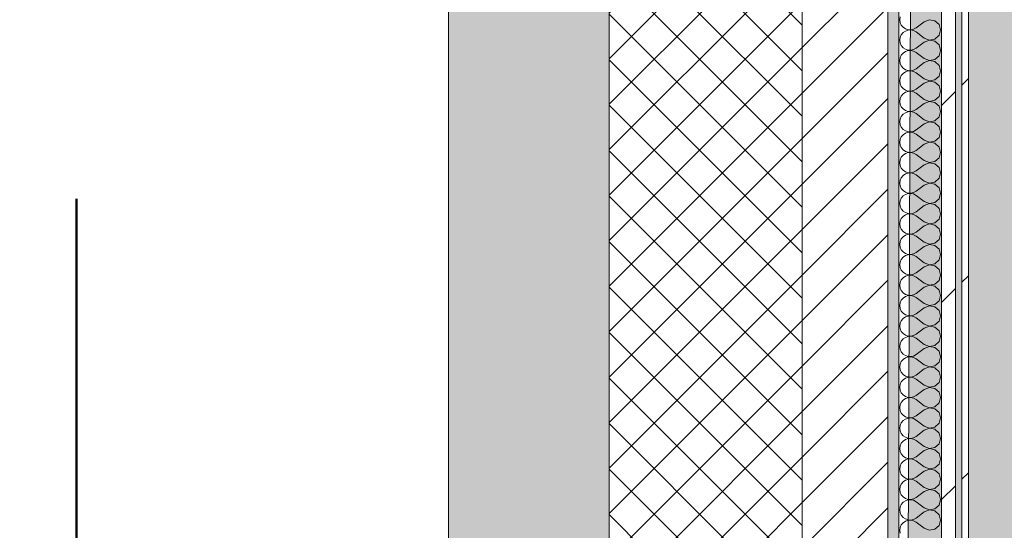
# Model space of a CAD drawing. Header units: millimetres. Extents: x -40968 to 13979, y -19284 to 4746.
# Tile 176 of 234: x -2501 to -1583, y -9943 to -9467. Entities that reach past the tile are written whole.
import ezdxf
from ezdxf.enums import TextEntityAlignment as Align

# ---------------------------------------------------------------- set-up
doc = ezdxf.new("R2010")
doc.units = ezdxf.units.MM
doc.header["$MEASUREMENT"] = 0
doc.linetypes.add('Punto & Rayas', pattern=[670.277762, 317.5, -176.388889, 0, -176.388874])
doc.linetypes.add('Wipeout_Contour', pattern=[1000, 0, -1000])
for name, color, linetype, lineweight, true_color in [('01_2D_Ambit_Pluma_Nº__242', 7, 'Continuous', 50, 0xfb0013), ('12_FAÇ_Façana_Pluma_Nº__102', 7, 'Continuous', 5, 0xcccccc), ('12_FAÇ_Façana_Pluma_Nº__174', 7, 'Continuous', 13, 0xe4ad2c), ('12_FAÇ_Façana_Pluma_Nº__176', 7, 'Continuous', 15, 0x93a0c6), ('Nuevo_05_AUX_Treball_Pluma_Nº__3', 7, 'Continuous', 5, 0xa4a4a4), ('Nuevo_08_E_Envans secs_Pluma_Nº__102', 7, 'Continuous', 5, 0xcccccc), ('Nuevo_08_E_Envans secs_Pluma_Nº__171', 171, 'Continuous', 13, 0xaaaaff), ('Nuevo_08_E_Envans secs_Pluma_Nº__177', 7, 'Continuous', 15, 0xf7e046)]:
    doc.layers.add(name, color=color, linetype=linetype, lineweight=lineweight, true_color=true_color)
for name, color, linetype in [('12_FAÇ_Façana', 7, 'Continuous'), ('Nuevo_05_AUX_Treball', 7, 'Continuous'), ('Nuevo_08_E_Envans secs', 7, 'Continuous')]:
    doc.layers.add(name, color=color, linetype=linetype)
for name, color, linetype, lineweight in [('12_FAÇ_Façana_Pluma_Nº__2', 8, 'Continuous', 5), ('12_FAÇ_Façana_Pluma_Nº__7', 7, 'Continuous', 5), ('Nuevo_08_E_Envans secs_Pluma_Nº__1', 7, 'Continuous', 5), ('Nuevo_Sellos de Zona Archicad_Pluma_Nº__1', 7, 'Continuous', 5)]:
    doc.layers.add(name, color=color, linetype=linetype, lineweight=lineweight)
doc.styles.add('Estilo_Generado_1', font='txt')
pattern_1 = [(45, (0, 0), (-183.848, 183.848), [195, -65]), (45, (7e-14, 183.85), (-183.848, 183.848), [195, -65])]

# ---------------------------------------------------------------- blocks, each defined once
blk = doc.blocks.new('Planta 2_Passadís_5_1', base_point=(-1416.7, 3400.2))
at = {"layer": 'Nuevo_05_AUX_Treball', "linetype": 'Continuous', "lineweight": 0, "true_color": 0xe5e5e5}
blk.add_hatch(color=254, dxfattribs=at).paths.add_polyline_path([(-28277.4, 3863.45), (-28277.4, 2109.55), (-1619.32, 2109.55), (-1682.64, -12338.98), (-3637.99, -12338.98), (-3641.2, -17111.12), (363.89, -17130.66), (363.89, -11988.98), (6068.89, -11988.98), (6068.89, -9207.42), (358.89, -9207.42), (358.89, 2108.94), (7332.11, 2109.55), (7331.95, 3863.45)])
at = {"layer": 'Nuevo_05_AUX_Treball_Pluma_Nº__3', "color": 253, "linetype": 'Continuous', "lineweight": 5, "true_color": 0xa4a4a4, "flags": 128}
blk.add_lwpolyline([(-28277.4, 3863.45), (-28277.4, 2109.55), (-1619.32, 2109.55), (-1682.64, -12338.98), (-3637.99, -12338.98), (-3641.2, -17111.12), (363.89, -17130.66), (363.89, -11988.98), (6068.89, -11988.98), (6068.89, -9207.42), (358.89, -9207.42), (358.89, 2108.94), (7332.11, 2109.55), (7331.95, 3863.45)], close=True, dxfattribs=at)
at = {"layer": 'Nuevo_Sellos de Zona Archicad_Pluma_Nº__1', "color": 7, "lineweight": 5, "style": 'Estilo_Generado_1'}
for tag, p in [('ROOM_NAME', (-1416.7, 3342.05)), ('ROOM_NUMBER', (-1416.7, 3117.65)), ('ROOM_AREA', (-1416.7, 2890.28))]:
    blk.add_attdef(tag, text='', height=120, dxfattribs=at).set_placement(p, align=Align.TOP_LEFT)
blk = doc.blocks.new('Muro_1_1', base_point=(-1681.11, -1193.98))
at = {"layer": '12_FAÇ_Façana_Pluma_Nº__102', "linetype": 'Continuous', "lineweight": 0, "true_color": 0xe5e5e5}
blk.add_hatch(color=254, dxfattribs=at).paths.add_polyline_path([(-2101.11, -10658.98), (-1951.11, -10658.98), (-1951.11, -7438.98), (-1971.11, -7438.98), (-1971.11, -6988.97), (-1951.11, -6988.97), (-1951.11, -1638.98), (-2101.11, -1638.98)])
at = {"layer": '12_FAÇ_Façana_Pluma_Nº__174', "linetype": 'Continuous', "lineweight": 13, "true_color": 0xe4ad2c}
h = blk.add_hatch(dxfattribs=at)
h.set_pattern_fill('SATE_Aislamiento_0001', color=42, style=0, pattern_type=2)
h.set_pattern_definition([(45, (0, 0), (-21.2132, 21.2132), []), (135, (0, 0), (21.2132, 21.2132), [])])
h.paths.add_polyline_path([(-1951.11, -7438.98), (-1951.11, -10658.98), (-1771.11, -10658.98), (-1771.11, -7438.98)])
at = {"layer": '12_FAÇ_Façana_Pluma_Nº__176', "linetype": 'Continuous', "lineweight": 0, "true_color": 0x495063}
blk.add_hatch(color=251, dxfattribs=at).paths.add_polyline_path([(-1691.11, -7438.98), (-1691.11, -10658.98), (-1681.11, -10658.98), (-1681.11, -7438.98)])
at = {"layer": '12_FAÇ_Façana_Pluma_Nº__2', "linetype": 'Continuous', "lineweight": 5}
h = blk.add_hatch(dxfattribs=at)
h.set_pattern_fill('Ceramic_0001', color=8, style=0, pattern_type=2)
h.set_pattern_definition([(45, (0, 0), (-21.2132, 21.2132), [])])
h.paths.add_polyline_path([(-1771.11, -7438.98), (-1771.11, -10658.98), (-1691.11, -10658.98), (-1691.11, -7438.98)])
at = {"layer": '12_FAÇ_Façana_Pluma_Nº__7', "color": 7, "linetype": 'Continuous', "lineweight": 5}
for p, q in [((-1951.11, -7438.98), (-1951.11, -10658.98)), ((-1771.11, -10658.98), (-1771.11, -7438.98)), ((-1691.11, -10658.98), (-1691.11, -7438.98))]:
    blk.add_line(p, q, dxfattribs=at)
at = {"layer": '12_FAÇ_Façana_Pluma_Nº__7', "color": 7, "linetype": 'Continuous', "lineweight": 5, "flags": 128}
for points in [[(-2101.11, -1638.98), (-2101.11, -10658.98)], [(-1681.11, -10658.98), (-1681.11, -7438.98)]]:
    blk.add_lwpolyline(points, dxfattribs=at)
blk = doc.blocks.new('*X372')
at = {"layer": 'Nuevo_08_E_Envans secs_Pluma_Nº__102', "color": 254, "linetype": 'Continuous', "lineweight": 5, "true_color": 0xcccccc}
for p, q in [((-1679.79, -9464.06), (-1680.16, -9466.67)), ((-1680.16, -9466.67), (-1679.79, -9469.27)), ((-1657.3, -9468.57), (-1664.92, -9474.29)), ((-1652.44, -9466.71), (-1657.3, -9468.57)), ((-1647.33, -9467.67), (-1652.44, -9466.71)), ((-1643.48, -9471.18), (-1647.33, -9467.67)), ((-1679.79, -9469.27), (-1678.73, -9471.67)), ((-1678.73, -9471.67), (-1677.06, -9473.7)), ((-1677.06, -9473.7), (-1674.89, -9475.19)), ((-1674.89, -9477.2), (-1677.06, -9478.68)), ((-1674.89, -9475.19), (-1672.4, -9476.02)), ((-1672.4, -9476.36), (-1674.89, -9477.2)), ((-1672.4, -9476.02), (-1669.78, -9476.15)), ((-1669.78, -9476.23), (-1672.4, -9476.36)), ((-1669.78, -9476.15), (-1667.22, -9475.56)), ((-1667.22, -9476.82), (-1669.78, -9476.23)), ((-1667.22, -9475.56), (-1664.92, -9474.29)), ((-1664.92, -9478.1), (-1667.22, -9476.82)), ((-1657.3, -9483.81), (-1664.92, -9478.1)), ((-1642.06, -9476.19), (-1643.48, -9471.18)), ((-1643.48, -9481.2), (-1642.06, -9476.19)), ((-1679.79, -9483.11), (-1680.16, -9485.71)), ((-1680.16, -9485.71), (-1679.79, -9488.32)), ((-1678.73, -9480.71), (-1679.79, -9483.11)), ((-1677.06, -9478.68), (-1678.73, -9480.71)), ((-1657.3, -9483.81), (-1652.44, -9485.68)), ((-1652.44, -9485.75), (-1657.3, -9487.62)), ((-1652.44, -9485.68), (-1647.33, -9484.71)), ((-1647.33, -9486.72), (-1652.44, -9485.75)), ((-1647.33, -9484.71), (-1643.48, -9481.2)), ((-1643.48, -9490.23), (-1647.33, -9486.72)), ((-1679.79, -9488.32), (-1678.73, -9490.72)), ((-1678.73, -9490.72), (-1677.06, -9492.74)), ((-1677.06, -9492.74), (-1674.89, -9494.23)), ((-1674.89, -9496.24), (-1677.06, -9497.73)), ((-1674.89, -9494.23), (-1672.4, -9495.07)), ((-1672.4, -9495.4), (-1674.89, -9496.24)), ((-1672.4, -9495.07), (-1669.78, -9495.2)), ((-1669.78, -9495.28), (-1672.4, -9495.4)), ((-1669.78, -9495.2), (-1667.22, -9494.6)), ((-1667.22, -9495.87), (-1669.78, -9495.28)), ((-1667.22, -9494.6), (-1664.92, -9493.33)), ((-1664.92, -9497.14), (-1667.22, -9495.87)), ((-1657.3, -9487.62), (-1664.92, -9493.33)), ((-1642.06, -9495.24), (-1643.48, -9490.23)), ((-1643.48, -9500.25), (-1642.06, -9495.24)), ((-1679.79, -9502.16), (-1680.16, -9504.76)), ((-1680.16, -9504.76), (-1679.79, -9507.36)), ((-1678.73, -9499.75), (-1679.79, -9502.16)), ((-1677.06, -9497.73), (-1678.73, -9499.75)), ((-1657.3, -9502.86), (-1664.92, -9497.14)), ((-1657.3, -9502.86), (-1652.44, -9504.72)), ((-1652.44, -9504.8), (-1657.3, -9506.67)), ((-1652.44, -9504.72), (-1647.33, -9503.76)), ((-1647.33, -9505.77), (-1652.44, -9504.8)), ((-1647.33, -9503.76), (-1643.48, -9500.25)), ((-1643.48, -9509.28), (-1647.33, -9505.77)), ((-1679.79, -9507.36), (-1678.73, -9509.77)), ((-1678.73, -9509.77), (-1677.06, -9511.79)), ((-1677.06, -9511.79), (-1674.89, -9513.28)), ((-1674.89, -9513.28), (-1672.4, -9514.12)), ((-1672.4, -9514.45), (-1674.89, -9515.29)), ((-1672.4, -9514.12), (-1669.78, -9514.25)), ((-1669.78, -9514.32), (-1672.4, -9514.45)), ((-1669.78, -9514.25), (-1667.22, -9513.65)), ((-1667.22, -9514.92), (-1669.78, -9514.32)), ((-1667.22, -9513.65), (-1664.92, -9512.38)), ((-1664.92, -9516.19), (-1667.22, -9514.92)), ((-1657.3, -9506.67), (-1664.92, -9512.38)), ((-1642.06, -9514.29), (-1643.48, -9509.28)), ((-1643.48, -9519.29), (-1642.06, -9514.29)), ((-1679.79, -9521.21), (-1680.16, -9523.81)), ((-1680.16, -9523.81), (-1679.79, -9526.41)), ((-1678.73, -9518.8), (-1679.79, -9521.21)), ((-1677.06, -9516.78), (-1678.73, -9518.8)), ((-1674.89, -9515.29), (-1677.06, -9516.78)), ((-1657.3, -9521.9), (-1664.92, -9516.19)), ((-1657.3, -9521.9), (-1652.44, -9523.77)), ((-1652.44, -9523.85), (-1657.3, -9525.71)), ((-1652.44, -9523.77), (-1647.33, -9522.8)), ((-1647.33, -9524.81), (-1652.44, -9523.85)), ((-1647.33, -9522.8), (-1643.48, -9519.29)), ((-1679.79, -9526.41), (-1678.73, -9528.82)), ((-1678.73, -9528.82), (-1677.06, -9530.84)), ((-1677.06, -9530.84), (-1674.89, -9532.33)), ((-1674.89, -9532.33), (-1672.4, -9533.17)), ((-1672.4, -9533.17), (-1669.78, -9533.29)), ((-1669.78, -9533.37), (-1672.4, -9533.5)), ((-1669.78, -9533.29), (-1667.22, -9532.7)), ((-1667.22, -9533.97), (-1669.78, -9533.37)), ((-1667.22, -9532.7), (-1664.92, -9531.43)), ((-1657.3, -9525.71), (-1664.92, -9531.43)), ((-1643.48, -9528.33), (-1647.33, -9524.81)), ((-1642.06, -9533.33), (-1643.48, -9528.33)), ((-1643.48, -9538.34), (-1642.06, -9533.33)), ((-1679.79, -9540.25), (-1680.16, -9542.86)), ((-1678.73, -9537.85), (-1679.79, -9540.25)), ((-1677.06, -9535.83), (-1678.73, -9537.85)), ((-1674.89, -9534.34), (-1677.06, -9535.83)), ((-1672.4, -9533.5), (-1674.89, -9534.34)), ((-1664.92, -9535.24), (-1667.22, -9533.97)), ((-1657.3, -9540.95), (-1664.92, -9535.24)), ((-1657.3, -9540.95), (-1652.44, -9542.82)), ((-1652.44, -9542.82), (-1647.33, -9541.85)), ((-1647.33, -9541.85), (-1643.48, -9538.34)), ((-1680.16, -9542.86), (-1679.79, -9545.46)), ((-1679.79, -9545.46), (-1678.73, -9547.86)), ((-1678.73, -9547.86), (-1677.06, -9549.89)), ((-1677.06, -9549.89), (-1674.89, -9551.38)), ((-1674.89, -9551.38), (-1672.4, -9552.22)), ((-1669.78, -9552.34), (-1667.22, -9551.75)), ((-1667.22, -9551.75), (-1664.92, -9550.48)), ((-1657.3, -9544.76), (-1664.92, -9550.48)), ((-1652.44, -9542.9), (-1657.3, -9544.76)), ((-1647.33, -9543.86), (-1652.44, -9542.9)), ((-1643.48, -9547.37), (-1647.33, -9543.86)), ((-1642.06, -9552.38), (-1643.48, -9547.37)), ((-1679.79, -9559.3), (-1680.16, -9561.9)), ((-1678.73, -9556.9), (-1679.79, -9559.3)), ((-1677.06, -9554.87), (-1678.73, -9556.9)), ((-1674.89, -9553.39), (-1677.06, -9554.87)), ((-1672.4, -9552.55), (-1674.89, -9553.39)), ((-1672.4, -9552.22), (-1669.78, -9552.34)), ((-1669.78, -9552.42), (-1672.4, -9552.55)), ((-1667.22, -9553.01), (-1669.78, -9552.42)), ((-1664.92, -9554.29), (-1667.22, -9553.01)), ((-1657.3, -9560), (-1664.92, -9554.29)), ((-1657.3, -9560), (-1652.44, -9561.87)), ((-1652.44, -9561.87), (-1647.33, -9560.9)), ((-1647.33, -9560.9), (-1643.48, -9557.39)), ((-1643.48, -9557.39), (-1642.06, -9552.38)), ((-1680.16, -9561.9), (-1679.79, -9564.51)), ((-1679.79, -9564.51), (-1678.73, -9566.91)), ((-1678.73, -9566.91), (-1677.06, -9568.94)), ((-1677.06, -9568.94), (-1674.89, -9570.42)), ((-1667.22, -9570.8), (-1664.92, -9569.52)), ((-1657.3, -9563.81), (-1664.92, -9569.52)), ((-1652.44, -9561.94), (-1657.3, -9563.81)), ((-1647.33, -9562.91), (-1652.44, -9561.94)), ((-1643.48, -9566.42), (-1647.33, -9562.91)), ((-1642.06, -9571.43), (-1643.48, -9566.42)), ((-1679.79, -9578.35), (-1680.16, -9580.95)), ((-1678.73, -9575.95), (-1679.79, -9578.35)), ((-1677.06, -9573.92), (-1678.73, -9575.95)), ((-1674.89, -9572.43), (-1677.06, -9573.92)), ((-1674.89, -9570.42), (-1672.4, -9571.26)), ((-1672.4, -9571.59), (-1674.89, -9572.43)), ((-1672.4, -9571.26), (-1669.78, -9571.39)), ((-1669.78, -9571.47), (-1672.4, -9571.59)), ((-1669.78, -9571.39), (-1667.22, -9570.8)), ((-1667.22, -9572.06), (-1669.78, -9571.47)), ((-1664.92, -9573.33), (-1667.22, -9572.06)), ((-1657.3, -9579.05), (-1664.92, -9573.33)), ((-1657.3, -9579.05), (-1652.44, -9580.91)), ((-1647.33, -9579.95), (-1643.48, -9576.44)), ((-1643.48, -9576.44), (-1642.06, -9571.43)), ((-1680.16, -9580.95), (-1679.79, -9583.55)), ((-1679.79, -9583.55), (-1678.73, -9585.96)), ((-1678.73, -9585.96), (-1677.06, -9587.98)), ((-1677.06, -9587.98), (-1674.89, -9589.47)), ((-1657.3, -9582.86), (-1664.92, -9588.57)), ((-1652.44, -9580.99), (-1657.3, -9582.86)), ((-1652.44, -9580.91), (-1647.33, -9579.95)), ((-1647.33, -9581.96), (-1652.44, -9580.99)), ((-1643.48, -9585.47), (-1647.33, -9581.96)), ((-1642.06, -9590.48), (-1643.48, -9585.47)), ((-1679.79, -9597.4), (-1680.16, -9600)), ((-1678.73, -9594.99), (-1679.79, -9597.4)), ((-1677.06, -9592.97), (-1678.73, -9594.99)), ((-1674.89, -9591.48), (-1677.06, -9592.97)), ((-1674.89, -9589.47), (-1672.4, -9590.31)), ((-1672.4, -9590.64), (-1674.89, -9591.48)), ((-1672.4, -9590.31), (-1669.78, -9590.44)), ((-1669.78, -9590.51), (-1672.4, -9590.64)), ((-1669.78, -9590.44), (-1667.22, -9589.84)), ((-1667.22, -9591.11), (-1669.78, -9590.51)), ((-1667.22, -9589.84), (-1664.92, -9588.57)), ((-1664.92, -9592.38), (-1667.22, -9591.11)), ((-1657.3, -9598.1), (-1664.92, -9592.38)), ((-1647.33, -9598.99), (-1643.48, -9595.48)), ((-1643.48, -9595.48), (-1642.06, -9590.48)), ((-1680.16, -9600), (-1679.79, -9602.6)), ((-1679.79, -9602.6), (-1678.73, -9605.01)), ((-1678.73, -9605.01), (-1677.06, -9607.03)), ((-1657.3, -9601.9), (-1664.92, -9607.62)), ((-1657.3, -9598.1), (-1652.44, -9599.96)), ((-1652.44, -9600.04), (-1657.3, -9601.9)), ((-1652.44, -9599.96), (-1647.33, -9598.99)), ((-1647.33, -9601.01), (-1652.44, -9600.04)), ((-1643.48, -9604.52), (-1647.33, -9601.01)), ((-1642.06, -9609.52), (-1643.48, -9604.52)), ((-1678.73, -9614.04), (-1679.79, -9616.45)), ((-1677.06, -9612.02), (-1678.73, -9614.04)), ((-1677.06, -9607.03), (-1674.89, -9608.52)), ((-1674.89, -9610.53), (-1677.06, -9612.02)), ((-1674.89, -9608.52), (-1672.4, -9609.36)), ((-1672.4, -9609.69), (-1674.89, -9610.53)), ((-1672.4, -9609.36), (-1669.78, -9609.49)), ((-1669.78, -9609.56), (-1672.4, -9609.69)), ((-1669.78, -9609.49), (-1667.22, -9608.89)), ((-1667.22, -9610.16), (-1669.78, -9609.56)), ((-1667.22, -9608.89), (-1664.92, -9607.62)), ((-1664.92, -9611.43), (-1667.22, -9610.16)), ((-1657.3, -9617.14), (-1664.92, -9611.43)), ((-1647.33, -9618.04), (-1643.48, -9614.53)), ((-1643.48, -9614.53), (-1642.06, -9609.52)), ((-1679.79, -9616.45), (-1680.16, -9619.05)), ((-1680.16, -9619.05), (-1679.79, -9621.65)), ((-1679.79, -9621.65), (-1678.73, -9624.05)), ((-1678.73, -9624.05), (-1677.06, -9626.08)), ((-1657.3, -9620.95), (-1664.92, -9626.67)), ((-1657.3, -9617.14), (-1652.44, -9619.01)), ((-1652.44, -9619.09), (-1657.3, -9620.95)), ((-1652.44, -9619.01), (-1647.33, -9618.04)), ((-1647.33, -9620.05), (-1652.44, -9619.09)), ((-1643.48, -9623.56), (-1647.33, -9620.05)), ((-1642.06, -9628.57), (-1643.48, -9623.56)), ((-1678.73, -9633.09), (-1679.79, -9635.49)), ((-1677.06, -9631.06), (-1678.73, -9633.09)), ((-1677.06, -9626.08), (-1674.89, -9627.57)), ((-1674.89, -9629.58), (-1677.06, -9631.06)), ((-1674.89, -9627.57), (-1672.4, -9628.41)), ((-1672.4, -9628.74), (-1674.89, -9629.58)), ((-1672.4, -9628.41), (-1669.78, -9628.53)), ((-1669.78, -9628.61), (-1672.4, -9628.74)), ((-1669.78, -9628.53), (-1667.22, -9627.94)), ((-1667.22, -9629.2), (-1669.78, -9628.61)), ((-1667.22, -9627.94), (-1664.92, -9626.67)), ((-1664.92, -9630.48), (-1667.22, -9629.2)), ((-1657.3, -9636.19), (-1664.92, -9630.48)), ((-1647.33, -9637.09), (-1643.48, -9633.58)), ((-1643.48, -9633.58), (-1642.06, -9628.57)), ((-1679.79, -9635.49), (-1680.16, -9638.1)), ((-1680.16, -9638.1), (-1679.79, -9640.7)), ((-1679.79, -9640.7), (-1678.73, -9643.1)), ((-1678.73, -9643.1), (-1677.06, -9645.13)), ((-1657.3, -9640), (-1664.92, -9645.71)), ((-1657.3, -9636.19), (-1652.44, -9638.06)), ((-1652.44, -9638.13), (-1657.3, -9640)), ((-1652.44, -9638.06), (-1647.33, -9637.09)), ((-1647.33, -9639.1), (-1652.44, -9638.13)), ((-1643.48, -9642.61), (-1647.33, -9639.1)), ((-1642.06, -9647.62), (-1643.48, -9642.61)), ((-1678.73, -9652.14), (-1679.79, -9654.54)), ((-1677.06, -9650.11), (-1678.73, -9652.14)), ((-1677.06, -9645.13), (-1674.89, -9646.61)), ((-1674.89, -9648.62), (-1677.06, -9650.11)), ((-1674.89, -9646.61), (-1672.4, -9647.45)), ((-1672.4, -9647.78), (-1674.89, -9648.62)), ((-1672.4, -9647.45), (-1669.78, -9647.58)), ((-1669.78, -9647.66), (-1672.4, -9647.78)), ((-1669.78, -9647.58), (-1667.22, -9646.99)), ((-1667.22, -9648.25), (-1669.78, -9647.66)), ((-1667.22, -9646.99), (-1664.92, -9645.71)), ((-1664.92, -9649.52), (-1667.22, -9648.25)), ((-1657.3, -9655.24), (-1664.92, -9649.52)), ((-1647.33, -9656.14), (-1643.48, -9652.63)), ((-1643.48, -9652.63), (-1642.06, -9647.62)), ((-1679.79, -9654.54), (-1680.16, -9657.14)), ((-1680.16, -9657.14), (-1679.79, -9659.75)), ((-1679.79, -9659.75), (-1678.73, -9662.15)), ((-1657.3, -9659.05), (-1664.92, -9664.76)), ((-1657.3, -9655.24), (-1652.44, -9657.1)), ((-1652.44, -9657.18), (-1657.3, -9659.05)), ((-1652.44, -9657.1), (-1647.33, -9656.14)), ((-1647.33, -9658.15), (-1652.44, -9657.18)), ((-1643.48, -9661.66), (-1647.33, -9658.15)), ((-1642.06, -9666.67), (-1643.48, -9661.66)), ((-1678.73, -9671.18), (-1679.79, -9673.59)), ((-1678.73, -9662.15), (-1677.06, -9664.17)), ((-1677.06, -9669.16), (-1678.73, -9671.18)), ((-1677.06, -9664.17), (-1674.89, -9665.66)), ((-1674.89, -9667.67), (-1677.06, -9669.16)), ((-1674.89, -9665.66), (-1672.4, -9666.5)), ((-1672.4, -9666.83), (-1674.89, -9667.67)), ((-1672.4, -9666.5), (-1669.78, -9666.63)), ((-1669.78, -9666.71), (-1672.4, -9666.83)), ((-1669.78, -9666.63), (-1667.22, -9666.03)), ((-1667.22, -9667.3), (-1669.78, -9666.71)), ((-1667.22, -9666.03), (-1664.92, -9664.76)), ((-1664.92, -9668.57), (-1667.22, -9667.3)), ((-1657.3, -9674.29), (-1664.92, -9668.57)), ((-1643.48, -9671.67), (-1642.06, -9666.67)), ((-1679.79, -9673.59), (-1680.16, -9676.19)), ((-1680.16, -9676.19), (-1679.79, -9678.79)), ((-1679.79, -9678.79), (-1678.73, -9681.2)), ((-1657.3, -9678.1), (-1664.92, -9683.81)), ((-1657.3, -9674.29), (-1652.44, -9676.15)), ((-1652.44, -9676.23), (-1657.3, -9678.1)), ((-1652.44, -9676.15), (-1647.33, -9675.19)), ((-1647.33, -9677.2), (-1652.44, -9676.23)), ((-1647.33, -9675.19), (-1643.48, -9671.67)), ((-1643.48, -9680.71), (-1647.33, -9677.2)), ((-1678.73, -9681.2), (-1677.06, -9683.22)), ((-1677.06, -9688.21), (-1678.73, -9690.23)), ((-1677.06, -9683.22), (-1674.89, -9684.71)), ((-1674.89, -9686.72), (-1677.06, -9688.21)), ((-1674.89, -9684.71), (-1672.4, -9685.55)), ((-1672.4, -9685.88), (-1674.89, -9686.72)), ((-1672.4, -9685.55), (-1669.78, -9685.68)), ((-1669.78, -9685.75), (-1672.4, -9685.88)), ((-1669.78, -9685.68), (-1667.22, -9685.08)), ((-1667.22, -9686.35), (-1669.78, -9685.75)), ((-1667.22, -9685.08), (-1664.92, -9683.81)), ((-1664.92, -9687.62), (-1667.22, -9686.35)), ((-1657.3, -9693.33), (-1664.92, -9687.62)), ((-1642.06, -9685.71), (-1643.48, -9680.71)), ((-1643.48, -9690.72), (-1642.06, -9685.71)), ((-1679.79, -9692.64), (-1680.16, -9695.24)), ((-1680.16, -9695.24), (-1679.79, -9697.84)), ((-1678.73, -9690.23), (-1679.79, -9692.64)), ((-1679.79, -9697.84), (-1678.73, -9700.25)), ((-1657.3, -9697.14), (-1664.92, -9702.86)), ((-1657.3, -9693.33), (-1652.44, -9695.2)), ((-1652.44, -9695.28), (-1657.3, -9697.14)), ((-1652.44, -9695.2), (-1647.33, -9694.23)), ((-1647.33, -9696.24), (-1652.44, -9695.28)), ((-1647.33, -9694.23), (-1643.48, -9690.72)), ((-1643.48, -9699.75), (-1647.33, -9696.24)), ((-1678.73, -9700.25), (-1677.06, -9702.27)), ((-1677.06, -9707.26), (-1678.73, -9709.28)), ((-1677.06, -9702.27), (-1674.89, -9703.76)), ((-1674.89, -9705.77), (-1677.06, -9707.26)), ((-1674.89, -9703.76), (-1672.4, -9704.6)), ((-1672.4, -9704.93), (-1674.89, -9705.77)), ((-1672.4, -9704.6), (-1669.78, -9704.72)), ((-1669.78, -9704.8), (-1672.4, -9704.93)), ((-1669.78, -9704.72), (-1667.22, -9704.13)), ((-1667.22, -9705.4), (-1669.78, -9704.8)), ((-1667.22, -9704.13), (-1664.92, -9702.86)), ((-1664.92, -9706.67), (-1667.22, -9705.4)), ((-1657.3, -9712.38), (-1664.92, -9706.67)), ((-1642.06, -9704.76), (-1643.48, -9699.75)), ((-1643.48, -9709.77), (-1642.06, -9704.76)), ((-1679.79, -9711.68), (-1680.16, -9714.29)), ((-1680.16, -9714.29), (-1679.79, -9716.89)), ((-1678.73, -9709.28), (-1679.79, -9711.68)), ((-1679.79, -9716.89), (-1678.73, -9719.29)), ((-1657.3, -9716.19), (-1664.92, -9721.9)), ((-1657.3, -9712.38), (-1652.44, -9714.25)), ((-1652.44, -9714.32), (-1657.3, -9716.19)), ((-1652.44, -9714.25), (-1647.33, -9713.28)), ((-1647.33, -9715.29), (-1652.44, -9714.32)), ((-1647.33, -9713.28), (-1643.48, -9709.77)), ((-1643.48, -9718.8), (-1647.33, -9715.29)), ((-1678.73, -9719.29), (-1677.06, -9721.32)), ((-1677.06, -9721.32), (-1674.89, -9722.8)), ((-1674.89, -9724.81), (-1677.06, -9726.3)), ((-1674.89, -9722.8), (-1672.4, -9723.64)), ((-1672.4, -9723.98), (-1674.89, -9724.81)), ((-1672.4, -9723.64), (-1669.78, -9723.77)), ((-1669.78, -9723.85), (-1672.4, -9723.98)), ((-1669.78, -9723.77), (-1667.22, -9723.18)), ((-1667.22, -9724.44), (-1669.78, -9723.85)), ((-1667.22, -9723.18), (-1664.92, -9721.9)), ((-1664.92, -9725.71), (-1667.22, -9724.44)), ((-1657.3, -9731.43), (-1664.92, -9725.71)), ((-1642.06, -9723.81), (-1643.48, -9718.8)), ((-1643.48, -9728.82), (-1642.06, -9723.81)), ((-1679.79, -9730.73), (-1680.16, -9733.33)), ((-1680.16, -9733.33), (-1679.79, -9735.94)), ((-1678.73, -9728.33), (-1679.79, -9730.73)), ((-1677.06, -9726.3), (-1678.73, -9728.33)), ((-1657.3, -9735.24), (-1664.92, -9740.95)), ((-1657.3, -9731.43), (-1652.44, -9733.29)), ((-1652.44, -9733.37), (-1657.3, -9735.24)), ((-1652.44, -9733.29), (-1647.33, -9732.33)), ((-1647.33, -9734.34), (-1652.44, -9733.37)), ((-1647.33, -9732.33), (-1643.48, -9728.82)), ((-1643.48, -9737.85), (-1647.33, -9734.34)), ((-1679.79, -9735.94), (-1678.73, -9738.34)), ((-1678.73, -9738.34), (-1677.06, -9740.36)), ((-1677.06, -9740.36), (-1674.89, -9741.85)), ((-1674.89, -9743.86), (-1677.06, -9745.35)), ((-1674.89, -9741.85), (-1672.4, -9742.69)), ((-1672.4, -9743.02), (-1674.89, -9743.86)), ((-1672.4, -9742.69), (-1669.78, -9742.82)), ((-1669.78, -9742.9), (-1672.4, -9743.02)), ((-1669.78, -9742.82), (-1667.22, -9742.22)), ((-1667.22, -9743.49), (-1669.78, -9742.9)), ((-1667.22, -9742.22), (-1664.92, -9740.95)), ((-1664.92, -9744.76), (-1667.22, -9743.49)), ((-1642.06, -9742.86), (-1643.48, -9737.85)), ((-1643.48, -9747.86), (-1642.06, -9742.86)), ((-1679.79, -9749.78), (-1680.16, -9752.38)), ((-1680.16, -9752.38), (-1679.79, -9754.98)), ((-1678.73, -9747.37), (-1679.79, -9749.78)), ((-1677.06, -9745.35), (-1678.73, -9747.37)), ((-1657.3, -9750.48), (-1664.92, -9744.76)), ((-1657.3, -9750.48), (-1652.44, -9752.34)), ((-1652.44, -9752.42), (-1657.3, -9754.29)), ((-1652.44, -9752.34), (-1647.33, -9751.38)), ((-1647.33, -9753.39), (-1652.44, -9752.42)), ((-1647.33, -9751.38), (-1643.48, -9747.86)), ((-1643.48, -9756.9), (-1647.33, -9753.39)), ((-1679.79, -9754.98), (-1678.73, -9757.39)), ((-1678.73, -9757.39), (-1677.06, -9759.41)), ((-1677.06, -9759.41), (-1674.89, -9760.9)), ((-1674.89, -9762.91), (-1677.06, -9764.4)), ((-1674.89, -9760.9), (-1672.4, -9761.74)), ((-1672.4, -9762.07), (-1674.89, -9762.91)), ((-1672.4, -9761.74), (-1669.78, -9761.87)), ((-1669.78, -9761.94), (-1672.4, -9762.07)), ((-1669.78, -9761.87), (-1667.22, -9761.27)), ((-1667.22, -9762.54), (-1669.78, -9761.94)), ((-1667.22, -9761.27), (-1664.92, -9760)), ((-1664.92, -9763.81), (-1667.22, -9762.54)), ((-1657.3, -9754.29), (-1664.92, -9760)), ((-1642.06, -9761.9), (-1643.48, -9756.9)), ((-1643.48, -9766.91), (-1642.06, -9761.9)), ((-1679.79, -9768.83), (-1680.16, -9771.43)), ((-1680.16, -9771.43), (-1679.79, -9774.03)), ((-1678.73, -9766.42), (-1679.79, -9768.83)), ((-1677.06, -9764.4), (-1678.73, -9766.42)), ((-1657.3, -9769.52), (-1664.92, -9763.81)), ((-1657.3, -9769.52), (-1652.44, -9771.39)), ((-1652.44, -9771.47), (-1657.3, -9773.33)), ((-1652.44, -9771.39), (-1647.33, -9770.42)), ((-1647.33, -9772.43), (-1652.44, -9771.47)), ((-1647.33, -9770.42), (-1643.48, -9766.91)), ((-1679.79, -9774.03), (-1678.73, -9776.44)), ((-1678.73, -9776.44), (-1677.06, -9778.46)), ((-1677.06, -9778.46), (-1674.89, -9779.95)), ((-1674.89, -9779.95), (-1672.4, -9780.79)), ((-1672.4, -9781.12), (-1674.89, -9781.96)), ((-1672.4, -9780.79), (-1669.78, -9780.91)), ((-1669.78, -9780.99), (-1672.4, -9781.12)), ((-1669.78, -9780.91), (-1667.22, -9780.32)), ((-1667.22, -9781.59), (-1669.78, -9780.99)), ((-1667.22, -9780.32), (-1664.92, -9779.05)), ((-1657.3, -9773.33), (-1664.92, -9779.05)), ((-1643.48, -9775.95), (-1647.33, -9772.43)), ((-1642.06, -9780.95), (-1643.48, -9775.95)), ((-1643.48, -9785.96), (-1642.06, -9780.95)), ((-1679.79, -9787.87), (-1680.16, -9790.48)), ((-1680.16, -9790.48), (-1679.79, -9793.08)), ((-1678.73, -9785.47), (-1679.79, -9787.87)), ((-1677.06, -9783.45), (-1678.73, -9785.47)), ((-1674.89, -9781.96), (-1677.06, -9783.45)), ((-1664.92, -9782.86), (-1667.22, -9781.59)), ((-1657.3, -9788.57), (-1664.92, -9782.86)), ((-1657.3, -9788.57), (-1652.44, -9790.44)), ((-1652.44, -9790.51), (-1657.3, -9792.38)), ((-1652.44, -9790.44), (-1647.33, -9789.47)), ((-1647.33, -9791.48), (-1652.44, -9790.51)), ((-1647.33, -9789.47), (-1643.48, -9785.96)), ((-1679.79, -9793.08), (-1678.73, -9795.48)), ((-1678.73, -9795.48), (-1677.06, -9797.51)), ((-1677.06, -9797.51), (-1674.89, -9798.99)), ((-1674.89, -9798.99), (-1672.4, -9799.83)), ((-1669.78, -9799.96), (-1667.22, -9799.37)), ((-1667.22, -9799.37), (-1664.92, -9798.1)), ((-1657.3, -9792.38), (-1664.92, -9798.1)), ((-1643.48, -9794.99), (-1647.33, -9791.48)), ((-1642.06, -9800), (-1643.48, -9794.99)), ((-1679.79, -9806.92), (-1680.16, -9809.52)), ((-1678.73, -9804.52), (-1679.79, -9806.92)), ((-1677.06, -9802.49), (-1678.73, -9804.52)), ((-1674.89, -9801.01), (-1677.06, -9802.49)), ((-1672.4, -9800.17), (-1674.89, -9801.01)), ((-1672.4, -9799.83), (-1669.78, -9799.96)), ((-1669.78, -9800.04), (-1672.4, -9800.17)), ((-1667.22, -9800.63), (-1669.78, -9800.04)), ((-1664.92, -9801.9), (-1667.22, -9800.63)), ((-1657.3, -9807.62), (-1664.92, -9801.9)), ((-1657.3, -9807.62), (-1652.44, -9809.49)), ((-1652.44, -9809.49), (-1647.33, -9808.52)), ((-1647.33, -9808.52), (-1643.48, -9805.01)), ((-1643.48, -9805.01), (-1642.06, -9800)), ((-1680.16, -9809.52), (-1679.79, -9812.13)), ((-1679.79, -9812.13), (-1678.73, -9814.53)), ((-1678.73, -9814.53), (-1677.06, -9816.55)), ((-1677.06, -9816.55), (-1674.89, -9818.04)), ((-1674.89, -9818.04), (-1672.4, -9818.88)), ((-1667.22, -9818.41), (-1664.92, -9817.14)), ((-1657.3, -9811.43), (-1664.92, -9817.14)), ((-1652.44, -9809.56), (-1657.3, -9811.43)), ((-1647.33, -9810.53), (-1652.44, -9809.56)), ((-1643.48, -9814.04), (-1647.33, -9810.53)), ((-1642.06, -9819.05), (-1643.48, -9814.04)), ((-1679.79, -9825.97), (-1680.16, -9828.57)), ((-1678.73, -9823.56), (-1679.79, -9825.97)), ((-1677.06, -9821.54), (-1678.73, -9823.56)), ((-1674.89, -9820.05), (-1677.06, -9821.54)), ((-1672.4, -9819.21), (-1674.89, -9820.05)), ((-1672.4, -9818.88), (-1669.78, -9819.01)), ((-1669.78, -9819.09), (-1672.4, -9819.21)), ((-1669.78, -9819.01), (-1667.22, -9818.41)), ((-1667.22, -9819.68), (-1669.78, -9819.09)), ((-1664.92, -9820.95), (-1667.22, -9819.68)), ((-1657.3, -9826.67), (-1664.92, -9820.95)), ((-1657.3, -9826.67), (-1652.44, -9828.53)), ((-1647.33, -9827.57), (-1643.48, -9824.05)), ((-1643.48, -9824.05), (-1642.06, -9819.05)), ((-1680.16, -9828.57), (-1679.79, -9831.17)), ((-1679.79, -9831.17), (-1678.73, -9833.58)), ((-1678.73, -9833.58), (-1677.06, -9835.6)), ((-1677.06, -9835.6), (-1674.89, -9837.09)), ((-1667.22, -9837.46), (-1664.92, -9836.19)), ((-1657.3, -9830.48), (-1664.92, -9836.19)), ((-1652.44, -9828.61), (-1657.3, -9830.48)), ((-1652.44, -9828.53), (-1647.33, -9827.57)), ((-1647.33, -9829.58), (-1652.44, -9828.61)), ((-1643.48, -9833.09), (-1647.33, -9829.58)), ((-1642.06, -9838.1), (-1643.48, -9833.09)), ((-1679.79, -9845.02), (-1680.16, -9847.62)), ((-1678.73, -9842.61), (-1679.79, -9845.02)), ((-1677.06, -9840.59), (-1678.73, -9842.61)), ((-1674.89, -9839.1), (-1677.06, -9840.59)), ((-1674.89, -9837.09), (-1672.4, -9837.93)), ((-1672.4, -9838.26), (-1674.89, -9839.1)), ((-1672.4, -9837.93), (-1669.78, -9838.06)), ((-1669.78, -9838.13), (-1672.4, -9838.26)), ((-1669.78, -9838.06), (-1667.22, -9837.46)), ((-1667.22, -9838.73), (-1669.78, -9838.13)), ((-1664.92, -9840), (-1667.22, -9838.73)), ((-1657.3, -9845.71), (-1664.92, -9840)), ((-1647.33, -9846.61), (-1643.48, -9843.1)), ((-1643.48, -9843.1), (-1642.06, -9838.1)), ((-1680.16, -9847.62), (-1679.79, -9850.22)), ((-1679.79, -9850.22), (-1678.73, -9852.63)), ((-1678.73, -9852.63), (-1677.06, -9854.65)), ((-1677.06, -9854.65), (-1674.89, -9856.14)), ((-1657.3, -9849.52), (-1664.92, -9855.24)), ((-1657.3, -9845.71), (-1652.44, -9847.58)), ((-1652.44, -9847.66), (-1657.3, -9849.52)), ((-1652.44, -9847.58), (-1647.33, -9846.61)), ((-1647.33, -9848.62), (-1652.44, -9847.66)), ((-1643.48, -9852.14), (-1647.33, -9848.62)), ((-1642.06, -9857.14), (-1643.48, -9852.14)), ((-1678.73, -9861.66), (-1679.79, -9864.06)), ((-1677.06, -9859.64), (-1678.73, -9861.66)), ((-1674.89, -9858.15), (-1677.06, -9859.64)), ((-1674.89, -9856.14), (-1672.4, -9856.98)), ((-1672.4, -9857.31), (-1674.89, -9858.15)), ((-1672.4, -9856.98), (-1669.78, -9857.1)), ((-1669.78, -9857.18), (-1672.4, -9857.31)), ((-1669.78, -9857.1), (-1667.22, -9856.51)), ((-1667.22, -9857.78), (-1669.78, -9857.18)), ((-1667.22, -9856.51), (-1664.92, -9855.24)), ((-1664.92, -9859.05), (-1667.22, -9857.78)), ((-1657.3, -9864.76), (-1664.92, -9859.05)), ((-1647.33, -9865.66), (-1643.48, -9862.15)), ((-1643.48, -9862.15), (-1642.06, -9857.14)), ((-1679.79, -9864.06), (-1680.16, -9866.67)), ((-1680.16, -9866.67), (-1679.79, -9869.27)), ((-1679.79, -9869.27), (-1678.73, -9871.67)), ((-1678.73, -9871.67), (-1677.06, -9873.7)), ((-1657.3, -9868.57), (-1664.92, -9874.29)), ((-1657.3, -9864.76), (-1652.44, -9866.63)), ((-1652.44, -9866.71), (-1657.3, -9868.57)), ((-1652.44, -9866.63), (-1647.33, -9865.66)), ((-1647.33, -9867.67), (-1652.44, -9866.71)), ((-1643.48, -9871.18), (-1647.33, -9867.67)), ((-1642.06, -9876.19), (-1643.48, -9871.18)), ((-1678.73, -9880.71), (-1679.79, -9883.11)), ((-1677.06, -9878.68), (-1678.73, -9880.71)), ((-1677.06, -9873.7), (-1674.89, -9875.19)), ((-1674.89, -9877.2), (-1677.06, -9878.68)), ((-1674.89, -9875.19), (-1672.4, -9876.02)), ((-1672.4, -9876.36), (-1674.89, -9877.2)), ((-1672.4, -9876.02), (-1669.78, -9876.15)), ((-1669.78, -9876.23), (-1672.4, -9876.36)), ((-1669.78, -9876.15), (-1667.22, -9875.56)), ((-1667.22, -9876.82), (-1669.78, -9876.23)), ((-1667.22, -9875.56), (-1664.92, -9874.29)), ((-1664.92, -9878.1), (-1667.22, -9876.82)), ((-1657.3, -9883.81), (-1664.92, -9878.1)), ((-1647.33, -9884.71), (-1643.48, -9881.2)), ((-1643.48, -9881.2), (-1642.06, -9876.19)), ((-1679.79, -9883.11), (-1680.16, -9885.71)), ((-1680.16, -9885.71), (-1679.79, -9888.32)), ((-1679.79, -9888.32), (-1678.73, -9890.72)), ((-1678.73, -9890.72), (-1677.06, -9892.74)), ((-1657.3, -9887.62), (-1664.92, -9893.33)), ((-1657.3, -9883.81), (-1652.44, -9885.68)), ((-1652.44, -9885.75), (-1657.3, -9887.62)), ((-1652.44, -9885.68), (-1647.33, -9884.71)), ((-1647.33, -9886.72), (-1652.44, -9885.75)), ((-1643.48, -9890.23), (-1647.33, -9886.72)), ((-1642.06, -9895.24), (-1643.48, -9890.23)), ((-1678.73, -9899.75), (-1679.79, -9902.16)), ((-1677.06, -9897.73), (-1678.73, -9899.75)), ((-1677.06, -9892.74), (-1674.89, -9894.23)), ((-1674.89, -9896.24), (-1677.06, -9897.73)), ((-1674.89, -9894.23), (-1672.4, -9895.07)), ((-1672.4, -9895.4), (-1674.89, -9896.24)), ((-1672.4, -9895.07), (-1669.78, -9895.2)), ((-1669.78, -9895.28), (-1672.4, -9895.4)), ((-1669.78, -9895.2), (-1667.22, -9894.6)), ((-1667.22, -9895.87), (-1669.78, -9895.28)), ((-1667.22, -9894.6), (-1664.92, -9893.33)), ((-1664.92, -9897.14), (-1667.22, -9895.87)), ((-1657.3, -9902.86), (-1664.92, -9897.14)), ((-1647.33, -9903.76), (-1643.48, -9900.25)), ((-1643.48, -9900.25), (-1642.06, -9895.24)), ((-1679.79, -9902.16), (-1680.16, -9904.76)), ((-1680.16, -9904.76), (-1679.79, -9907.36)), ((-1679.79, -9907.36), (-1678.73, -9909.77)), ((-1678.73, -9909.77), (-1677.06, -9911.79)), ((-1657.3, -9906.67), (-1664.92, -9912.38)), ((-1657.3, -9902.86), (-1652.44, -9904.72)), ((-1652.44, -9904.8), (-1657.3, -9906.67)), ((-1652.44, -9904.72), (-1647.33, -9903.76)), ((-1647.33, -9905.77), (-1652.44, -9904.8)), ((-1643.48, -9909.28), (-1647.33, -9905.77)), ((-1642.06, -9914.29), (-1643.48, -9909.28)), ((-1678.73, -9918.8), (-1679.79, -9921.21)), ((-1677.06, -9916.78), (-1678.73, -9918.8)), ((-1677.06, -9911.79), (-1674.89, -9913.28)), ((-1674.89, -9915.29), (-1677.06, -9916.78)), ((-1674.89, -9913.28), (-1672.4, -9914.12)), ((-1672.4, -9914.45), (-1674.89, -9915.29)), ((-1672.4, -9914.12), (-1669.78, -9914.25)), ((-1669.78, -9914.32), (-1672.4, -9914.45)), ((-1669.78, -9914.25), (-1667.22, -9913.65)), ((-1667.22, -9914.92), (-1669.78, -9914.32)), ((-1667.22, -9913.65), (-1664.92, -9912.38)), ((-1664.92, -9916.19), (-1667.22, -9914.92)), ((-1657.3, -9921.9), (-1664.92, -9916.19)), ((-1643.48, -9919.29), (-1642.06, -9914.29)), ((-1679.79, -9921.21), (-1680.16, -9923.81)), ((-1680.16, -9923.81), (-1679.79, -9926.41)), ((-1679.79, -9926.41), (-1678.73, -9928.82)), ((-1657.3, -9925.71), (-1664.92, -9931.43)), ((-1657.3, -9921.9), (-1652.44, -9923.77)), ((-1652.44, -9923.85), (-1657.3, -9925.71)), ((-1652.44, -9923.77), (-1647.33, -9922.8)), ((-1647.33, -9924.81), (-1652.44, -9923.85)), ((-1647.33, -9922.8), (-1643.48, -9919.29)), ((-1643.48, -9928.33), (-1647.33, -9924.81)), ((-1642.06, -9933.33), (-1643.48, -9928.33)), ((-1678.73, -9928.82), (-1677.06, -9930.84)), ((-1677.06, -9935.83), (-1678.73, -9937.85)), ((-1677.06, -9930.84), (-1674.89, -9932.33)), ((-1674.89, -9934.34), (-1677.06, -9935.83)), ((-1674.89, -9932.33), (-1672.4, -9933.17)), ((-1672.4, -9933.5), (-1674.89, -9934.34)), ((-1672.4, -9933.17), (-1669.78, -9933.29)), ((-1669.78, -9933.37), (-1672.4, -9933.5)), ((-1669.78, -9933.29), (-1667.22, -9932.7)), ((-1667.22, -9933.97), (-1669.78, -9933.37)), ((-1667.22, -9932.7), (-1664.92, -9931.43)), ((-1664.92, -9935.24), (-1667.22, -9933.97)), ((-1657.3, -9940.95), (-1664.92, -9935.24)), ((-1643.48, -9938.34), (-1642.06, -9933.33)), ((-1679.79, -9940.25), (-1680.16, -9942.86)), ((-1680.16, -9942.86), (-1679.79, -9945.46)), ((-1678.73, -9937.85), (-1679.79, -9940.25)), ((-1657.3, -9940.95), (-1652.44, -9942.82)), ((-1652.44, -9942.82), (-1647.33, -9941.85)), ((-1647.33, -9941.85), (-1643.48, -9938.34))]:
    blk.add_line(p, q, dxfattribs=at)
blk = doc.blocks.new('Muro_122_1', base_point=(-1616.11, -10658.98))
at = {"layer": 'Nuevo_08_E_Envans secs_Pluma_Nº__1', "color": 7, "linetype": 'Continuous', "lineweight": 5, "flags": 128}
blk.add_lwpolyline([(-1681.11, -7438.98), (-1681.11, -10658.98)], dxfattribs=at)
at = {"color": 254, "linetype": 'Wipeout_Contour', "lineweight": 0, "ltscale": 36800.017837}
blk.add_wipeout([(-1628.11, -10658.98), (-1628.11, -7438.98), (-1641.11, -7438.98), (-1641.11, -10658.98)], dxfattribs=at).dxf.layer = 'Nuevo_08_E_Envans secs'
at = {"color": 254, "linetype": 'Wipeout_Contour', "lineweight": 0, "ltscale": 36788.711064}
blk.add_wipeout([(-1616.11, -10658.98), (-1616.11, -7438.98), (-1622.11, -7438.98), (-1622.11, -10658.98)], dxfattribs=at).dxf.layer = 'Nuevo_08_E_Envans secs'
at = {"layer": 'Nuevo_08_E_Envans secs_Pluma_Nº__171', "linetype": 'Continuous', "lineweight": 13, "true_color": 0xaaaaff}
h = blk.add_hatch(dxfattribs=at)
h.set_pattern_fill('Panellat_HPL_0001', color=161, style=0, pattern_type=2)
h.set_pattern_definition(pattern_1)
h.paths.add_polyline_path([(-1616.11, -10658.98), (-1616.11, -7438.98), (-1622.11, -7438.98), (-1622.11, -10658.98)])
at = {"layer": 'Nuevo_08_E_Envans secs_Pluma_Nº__177', "linetype": 'Continuous', "lineweight": 15, "true_color": 0xf7e046}
h = blk.add_hatch(dxfattribs=at)
h.set_pattern_fill('Panellat_HPL_0001', color=53, style=0, pattern_type=2)
h.set_pattern_definition(pattern_1)
h.paths.add_polyline_path([(-1628.11, -10658.98), (-1628.11, -7438.98), (-1641.11, -7438.98), (-1641.11, -10658.98)])
at = {"layer": 'Nuevo_08_E_Envans secs_Pluma_Nº__1', "color": 7, "linetype": 'Continuous', "lineweight": 5}
for p, q in [((-1641.11, -10658.98), (-1641.11, -7438.98)), ((-1628.11, -10658.98), (-1628.11, -7438.98)), ((-1622.11, -10658.98), (-1622.11, -7438.98))]:
    blk.add_line(p, q, dxfattribs=at)
at = {"layer": 'Nuevo_08_E_Envans secs_Pluma_Nº__1', "color": 7, "linetype": 'Continuous', "lineweight": 5, "flags": 128}
blk.add_lwpolyline([(-1616.11, -10658.98), (-1616.11, -7438.98)], dxfattribs=at)
at = {"layer": 'Nuevo_08_E_Envans secs', "color": 7, "lineweight": 20}
blk.add_blockref('*X372', (0, 0), dxfattribs=at)

msp = doc.modelspace()

# ---------------------------------------------------------------- linework, layer by layer
at = {"layer": '01_2D_Ambit_Pluma_Nº__242', "color": 1, "linetype": 'Punto & Rayas', "lineweight": 50, "true_color": 0xfb0013, "flags": 128}
msp.add_lwpolyline([(-28500.02, 1816.8), (-28500.02, 4745.93), (7879.57, 4745.93), (7879.57, -1396.87), (6474.15, -1396.87), (6474.15, -11392.72), (6916.3, -11392.72), (6916.3, -17756.6), (-3932.28, -17756.6), (-3932.28, -11834.88), (-2447.9, -11834.88), (-2447.9, -2249.59), (-23311.17, -2249.59), (-23311.17, 1816.8)], close=True, dxfattribs=at)
at = {"layer": 'Nuevo_05_AUX_Treball', "color": 254, "linetype": 'Continuous', "lineweight": 0, "true_color": 0xe5e5e5, "flags": 128}
msp.add_lwpolyline([(-28277.4, 3863.45), (-28277.4, 2109.55), (-1619.32, 2109.55), (-1682.64, -12338.98), (-3637.99, -12338.98), (-3641.2, -17111.12), (363.89, -17130.66), (363.89, -11988.98), (6068.89, -11988.98), (6068.89, -9207.42), (358.89, -9207.42), (358.89, 2108.94), (7332.11, 2109.55), (7331.95, 3863.45)], close=True, dxfattribs=at)

# ---------------------------------------------------------------- block references
at = {"layer": '12_FAÇ_Façana', "color": 7, "lineweight": 20}
msp.add_blockref('Muro_1_1', (-1681.11, -1193.98), dxfattribs=at)
at = {"layer": 'Nuevo_05_AUX_Treball', "color": 7, "linetype": 'Continuous', "lineweight": 5}
msp.add_blockref('Planta 2_Passadís_5_1', (-1416.7, 3400.2), dxfattribs=at)

# ---------------------------------------------------------------- next in the draw order: block references
at = {"layer": 'Nuevo_08_E_Envans secs', "color": 7, "lineweight": 20}
msp.add_blockref('Muro_122_1', (-1616.11, -10658.98), dxfattribs=at)

doc.saveas('drawing.dxf')
